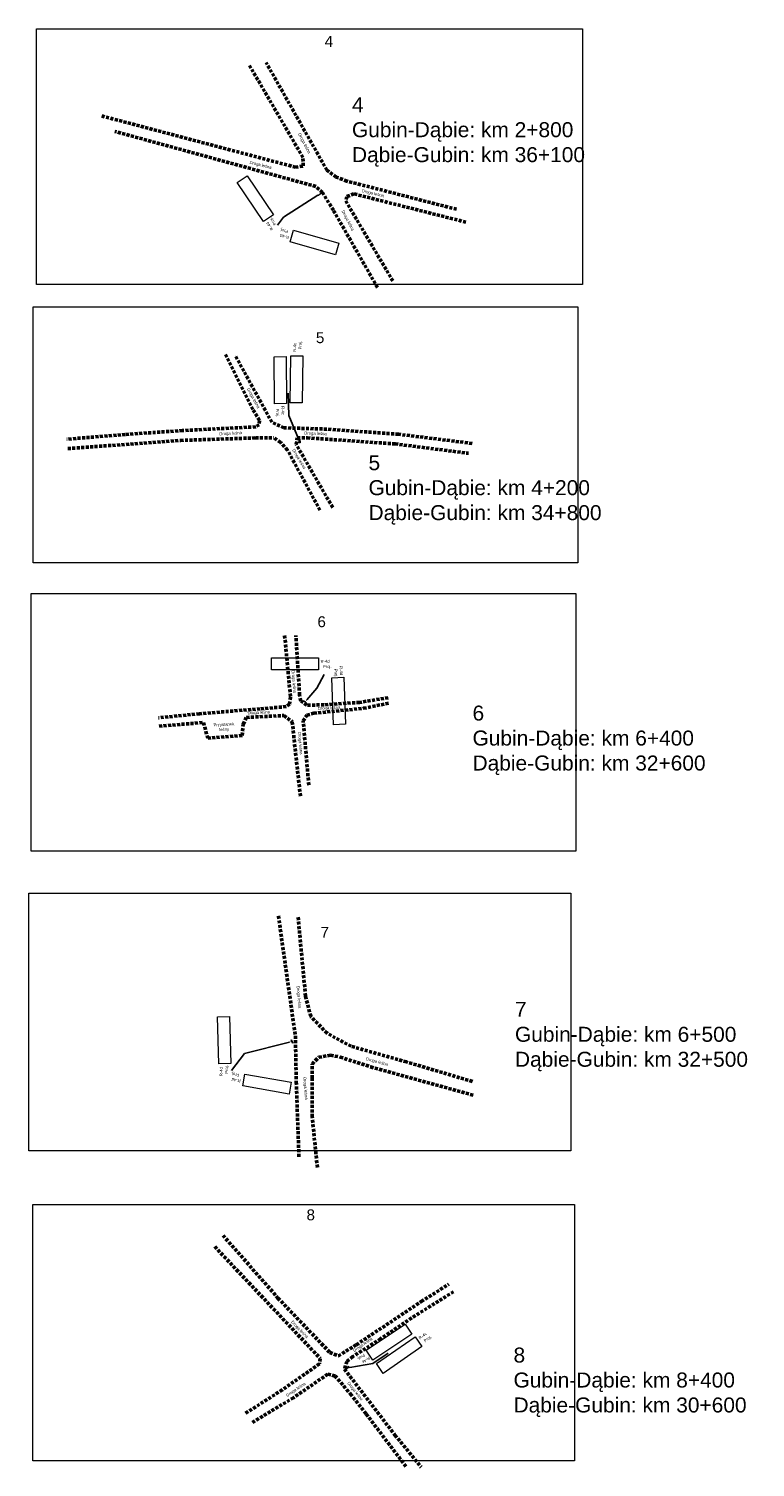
# Model space of a CAD drawing. Header units: millimetres. Extents: x -32728 to 3439, y -21222 to 1675.
# Tile 4 of 49: x 284 to 527, y -502 to -22. Entities that reach past the tile are written whole.
import ezdxf
from ezdxf import colors
from ezdxf.entities.mleader import LeaderData, LeaderLine
from ezdxf.math import Vec2, Vec3

# ---------------------------------------------------------------- set-up
doc = ezdxf.new("R2010")
doc.units = ezdxf.units.MM
doc.linetypes.add('2', pattern=[1.5, 1, -0.5])
doc.layers.add('0  podklady', color=250, linetype='Continuous', lineweight=5, plot=False)
doc.layers.add('0 pomoc', color=61, linetype='Continuous', lineweight=30, plot=False)
doc.layers.add('10 znaki pionowe projektowane', color=1, linetype='Continuous', lineweight=15)
doc.layers.add('2 krawedz jezdni', color=7, linetype='2', lineweight=50, true_color=0x000000)
doc.layers.add('4 wymiary', color=7, linetype='Continuous', lineweight=15, true_color=0x000000)
doc.styles.add('plan', font='arial.ttf', dxfattribs={"height": 1})
doc.styles.get("Standard").update_dxf_attribs({"font": 'arial.ttf'})
picture_1 = doc.add_image_def('image41.png', size_in_pixel=(1895, 887))
picture_2 = doc.add_image_def('image42.png', size_in_pixel=(1890, 888))
picture_3 = doc.add_image_def('image43.png', size_in_pixel=(1891, 894))
picture_4 = doc.add_image_def('image44.png', size_in_pixel=(1882, 895))
picture_5 = doc.add_image_def('image45.png', size_in_pixel=(1880, 889))
picture_6 = doc.add_image_def('image57.png', size_in_pixel=(2967, 756))
picture_7 = doc.add_image_def('image58.png', size_in_pixel=(2967, 756))
picture_8 = doc.add_image_def('image59.png', size_in_pixel=(2967, 756))
picture_9 = doc.add_image_def('image60.png', size_in_pixel=(2967, 756))
picture_10 = doc.add_image_def('image61.png', size_in_pixel=(2967, 756))
picture_11 = doc.add_image_def('image62.png', size_in_pixel=(2967, 756))
picture_12 = doc.add_image_def('image63.png', size_in_pixel=(2967, 756))
picture_13 = doc.add_image_def('image64.png', size_in_pixel=(2967, 756))
picture_14 = doc.add_image_def('image65.png', size_in_pixel=(2967, 756))
picture_15 = doc.add_image_def('image66.png', size_in_pixel=(2967, 756))

# ---------------------------------------------------------------- blocks, each defined once
blk = doc.blocks.new('Słupek')
h = blk.add_hatch(color=256)
h.paths.add_polyline_path([(-50, -5), (0, -5), (50, -5), (50, -10), (-50, -10)])
h.paths.add_polyline_path([(5, 0, 1), (-5, 0, 1)])
at = {"color": 7}
blk.add_lwpolyline([(-50, -5), (50, -5), (50, -10), (-50, -10)], close=True, dxfattribs=at)
blk.add_circle((0, 0), 5, dxfattribs=at)
blk = doc.blocks.new('P_Opis_Pionowe')
at = {"flags": 1}
for tag, p in [('Wielkość', (0, -1.2)), ('Aktywny', (0, -3.6)), ('Odblaskowość', (0, -2.4)), ('Ilość', (0, -4.8)), ('Dodatkowe', (0, -6)), ('Kilometraż', (0, -7.2)), ('NrDrogi', (0, -8.4))]:
    blk.add_attdef(tag, p, '', height=1, dxfattribs=at)
for tag, p in [('Symbol', (0, 0)), ('Stan', (5, 0))]:
    blk.add_attdef(tag, p, '', height=1)

msp = doc.modelspace()

# ---------------------------------------------------------------- linework, layer by layer
at = {"layer": '2 krawedz jezdni'}
for points in [[(426.823, -81.926), (390.199, -72.534), (386.621, -71.193), (383.491, -68.857), (363.216, -32.979)], [(308.305, -50.769), (372.946, -67.863), (375.57, -67.466), (375.49, -64.603), (357.601, -33.833)], [(400.376, -108.015), (385.667, -82.254), (382.01, -76.371), (379.783, -74.303), (312.678, -55.937)], [(429.953, -86.23), (392.505, -76.768), (390.12, -77.722), (389.802, -79.153), (405.624, -106.027)], [(349.597, -130.446), (358.914, -148.97), (360.996, -152.423), (360.832, -153.848), (359.722, -154.568), (335.288, -155.795), (316.171, -157.111), (296.616, -158.689)], [(432.026, -160.096), (407.418, -157.027), (383.522, -155.328), (369.163, -154.89), (365.107, -153.026), (352.83, -130.61)], [(296.96, -161.828), (334.612, -159.088), (359.659, -158.266), (365.783, -158.254)], [(381.199, -182.404), (370.381, -162.364), (368.063, -159.789), (365.783, -158.254)], [(385.434, -181.448), (373.272, -160.497), (373.586, -158.239)], [(373.586, -158.239), (376.89, -158.233), (406.267, -160.261), (430.766, -163.385)], [(369.397, -224.207), (371.332, -244.72), (371.056, -247.097), (369.895, -247.982), (361.159, -248.701), (340.923, -250.359), (327.266, -251.686)], [(404.008, -244.996), (394.388, -246.544), (382.556, -247.374), (376.751, -247.484), (374.815, -246.102), (374.373, -244.112), (373.157, -224.207)], [(377.447, -274.145), (375.589, -252.737), (376.806, -250.802), (379.128, -250.193), (395.77, -248.535), (404.064, -246.821)], [(327.488, -254.495), (342.305, -253.279), (343.687, -258.476), (355.243, -257.646), (355.519, -253.887), (356.625, -251.565), (369.176, -250.956), (371.916, -253.007), (374.675, -278.208)], [(367.312, -317.839), (372.969, -357.877), (373.271, -373.264), (374.176, -398.507)], [(432.128, -373.126), (410.103, -366.589), (391.599, -361.36), (383.554, -357.035), (378.123, -351.403), (376.363, -344.615), (373.849, -317.776)], [(380.31, -401.825), (378.601, -384.93), (378.601, -372.057), (378.576, -367.28), (380.776, -365.018), (384.735, -364.326), (387.941, -364.955), (398.108, -368.239), (432.693, -377.777)], [(348.807, -424.492), (367.149, -445.402), (384.472, -463.581), (387.328, -464.737), (393.346, -461.012), (415.032, -446.586), (424.25, -440.759)], [(346.043, -428.247), (381.255, -465.573), (381.008, -467.415), (368.589, -476.061), (356.169, -483.99)], [(425.827, -443.29), (411.831, -452.032), (401.466, -459.005), (392.152, -464.976), (390.2, -466.55), (389.383, -469.167), (406.243, -491.152), (415.032, -501.899)], [(409.921, -501.66), (396.594, -484.082), (391.693, -477.825), (386.29, -471.456), (383.782, -470.842), (372.329, -478.685), (358.62, -486.948)]]:
    msp.add_lwpolyline(points, dxfattribs=at)

# ---------------------------------------------------------------- block references
at = {"layer": '10 znaki pionowe projektowane'}
for p, xscale, yscale, zscale, rotation in [((381.178, -76.984), 0.01217587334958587, 0.01217587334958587, 0.01217587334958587, 218.1549872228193), ((374.364, -159.313), 0.01217587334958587, 0.01217587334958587, 0.01217587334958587, 274.3465542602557), ((374.369, -159.317), 0.01217587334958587, 0.01217587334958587, 0.01217587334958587, 93.89541571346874), ((376.23, -246.305), 0.01217587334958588, 0.01217587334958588, 0.01217587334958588, 320.2522080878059), ((371.774, -359.788), 0.01217587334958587, 0.01217587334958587, 0.01217587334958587, 110.0089380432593), ((390.366, -468.723), 0.01217587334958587, 0.01217587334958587, 0.01217587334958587, 218.1950244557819), ((390.365, -468.729), 0.01217587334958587, 0.01217587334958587, 0.01217587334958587, 37.74388590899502)]:
    msp.add_blockref('Słupek', p, dxfattribs=dict(at, xscale=xscale, yscale=yscale, zscale=zscale, rotation=rotation))
ref = msp.add_blockref('P_Opis_Pionowe', (365.659, -88.524), dxfattribs=dict(at, rotation=125.4253085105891))
ref.add_attrib('Symbol', 'R-4d', (365.659, -88.524), dxfattribs={"layer": '0', "height": 1, "rotation": 3725.42531})
ref.add_attrib('Stan', 'Proj.', (366.654, -86.84), dxfattribs={"layer": '0', "height": 1, "rotation": 3725.42531})
ref = msp.add_blockref('P_Opis_Pionowe', (370.922, -90.872), dxfattribs=dict(at, rotation=165.4254307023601))
ref.add_attrib('Symbol', 'R-4d', (370.922, -90.872), dxfattribs={"layer": '0', "height": 1, "rotation": 3405.42543})
ref.add_attrib('Stan', 'Proj.', (370.601, -88.942), dxfattribs={"layer": '0', "height": 1, "rotation": 3405.42543})
ref = msp.add_blockref('P_Opis_Pionowe', (373.221, -129.494), dxfattribs=dict(at, rotation=89.04408389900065))
ref.add_attrib('Symbol', 'R-4c', (373.221, -129.494), dxfattribs={"layer": '0', "height": 1, "rotation": 2969.04408})
ref.add_attrib('Stan', 'Proj.', (375.021, -128.728), dxfattribs={"layer": '0', "height": 1, "rotation": 2969.04408})
ref = msp.add_blockref('P_Opis_Pionowe', (368.31, -147.652), dxfattribs=dict(at, rotation=270.1049955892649))
ref.add_attrib('Symbol', 'R-4c', (368.31, -147.652), dxfattribs={"layer": '0', "height": 1, "rotation": 3150.105})
ref.add_attrib('Stan', 'Proj.', (366.525, -148.451), dxfattribs={"layer": '0', "height": 1, "rotation": 3150.105})
ref = msp.add_blockref('P_Opis_Pionowe', (381.377, -233.358), dxfattribs=dict(at, rotation=0.9139321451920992))
ref.add_attrib('Symbol', 'R-4d', (381.377, -233.358), dxfattribs={"layer": '0', "height": 1, "rotation": 4320.91393})
ref.add_attrib('Stan', 'Proj.', (382.202, -235.132), dxfattribs={"layer": '0', "height": 1, "rotation": 4320.91393})
ref = msp.add_blockref('P_Opis_Pionowe', (387.723, -234.461), dxfattribs=dict(at, rotation=273.0955735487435))
ref.add_attrib('Symbol', 'R-4d', (387.723, -234.461), dxfattribs={"layer": '0', "height": 1, "rotation": 4233.09557})
ref.add_attrib('Stan', 'Proj.', (385.981, -235.352), dxfattribs={"layer": '0', "height": 1, "rotation": 4233.09557})
ref = msp.add_blockref('P_Opis_Pionowe', (348.736, -371.335), dxfattribs=dict(at, rotation=90.75599422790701))
ref.add_attrib('Symbol', 'R-4d', (348.736, -371.335), dxfattribs={"layer": '0', "height": 1, "rotation": 5130.75599})
ref.add_attrib('Stan', 'Proj.', (350.512, -370.515), dxfattribs={"layer": '0', "height": 1, "rotation": 5130.75599})
ref = msp.add_blockref('P_Opis_Pionowe', (354.764, -372.454), dxfattribs=dict(at, rotation=169.1105149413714))
ref.add_attrib('Symbol', 'R-4d', (354.764, -372.454), dxfattribs={"layer": '0', "height": 1, "rotation": 4849.11051})
ref.add_attrib('Stan', 'Proj.', (354.319, -370.549), dxfattribs={"layer": '0', "height": 1, "rotation": 4849.11051})
ref = msp.add_blockref('P_Opis_Pionowe', (414.618, -459.263), dxfattribs=dict(at, rotation=35.87595384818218))
ref.add_attrib('Symbol', 'R-4c', (414.618, -459.263), dxfattribs={"layer": '0', "height": 1, "rotation": 2915.87595})
ref.add_attrib('Stan', 'Proj.', (416.311, -460.244), dxfattribs={"layer": '0', "height": 1, "rotation": 2915.87595})
ref = msp.add_blockref('P_Opis_Pionowe', (397.497, -464.91), dxfattribs=dict(at, rotation=214.8495920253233))
ref.add_attrib('Symbol', 'R-4c', (397.497, -464.91), dxfattribs={"layer": '0', "height": 1, "rotation": 2734.84959})
ref.add_attrib('Stan', 'Proj.', (395.822, -463.899), dxfattribs={"layer": '0', "height": 1, "rotation": 2734.84959})

# ---------------------------------------------------------------- texts
at = {"layer": '0  podklady', "color": 1, "char_height": 3.636, "width": 51.91881, "attachment_point": 1}
for s, insert in [('4', (382.746, -24.071)), ('5', (379.824, -122.977)), ('6', (380.345, -217.812)), ('7', (381.387, -321.504)), ('8', (376.697, -415.818))]:
    msp.add_mtext(s, dxfattribs=dict(at, insert=insert))
at = {"layer": '0 pomoc', "color": 1, "char_height": 5, "width": 94.7938, "attachment_point": 1}
for s, insert in [('4\\PGubin-Dąbie: km 2+800\\PDąbie-Gubin: km 36+100', (391.872, -44.522)), ('5\\PGubin-Dąbie: km 4+200\\PDąbie-Gubin: km 34+800', (397.406, -164.036)), ('6\\PGubin-Dąbie: km 6+400\\PDąbie-Gubin: km 32+600', (432.146, -247.627)), ('7\\PGubin-Dąbie: km 6+500\\PDąbie-Gubin: km 32+500', (446.316, -346.528)), ('8\\PGubin-Dąbie: km 8+400\\PDąbie-Gubin: km 30+600', (445.839, -461.946))]:
    msp.add_mtext(s, dxfattribs=dict(at, insert=insert))
at = {"layer": '4 wymiary', "char_height": 1, "width": 16.73043, "attachment_point": 1, "style": 'plan'}
for s, insert, rotation in [('Droga leśna', (374.709, -56.306), 297.72604), ('Droga leśna', (357.818, -65.734), 346.40667), ('Droga leśna', (395.339, -75.178), 346.40667), ('Droga leśna', (389.237, -82.105), 297.72604), ('Droga leśna', (357.611, -141.435), 298.80847), ('Droga leśna', (347.555, -156.405), 3.31228), ('Droga leśna', (375.96, -156.121), 358.01523), ('Droga leśna', (372.731, -161.787), 300.92048), ('Droga leśna', (372.678, -235.793), 274.93957), ('Droga leśna', (356.951, -249.599), 3.31228), ('Droga leśna', (380.462, -248.081), 3.31228), ('\\pxqc;Przystanek\\Pleśny', (340.705, -253.885), 3.31228), ('Droga leśna', (374.843, -256.395), 274.93957), ('Droga leśna', (374.372, -341.145), 274.93957), ('Droga leśna', (396.749, -364.994), 344.88347), ('Droga leśna', (376.564, -371.615), 274.93957), ('Droga leśna', (372.145, -452.797), 314.40489), ('Droga leśna', (392.061, -462.667), 34.39824), ('Droga leśna', (369.734, -477.639), 34.39824), ('Droga leśna', (391.017, -473.219), 308.32415)]:
    msp.add_mtext(s, dxfattribs=dict(at, insert=insert, rotation=rotation))

# ---------------------------------------------------------------- pictures from other files: only their frames are drawn
at = {"layer": '0  podklady'}
image = msp.add_image(picture_1, insert=(286.548, -107.01), size_in_units=(182.329, 85.344), rotation=0, dxfattribs=at)
image.dxf.flags = 7
image = msp.add_image(picture_2, insert=(285.451, -199.914), size_in_units=(181.848, 85.44), rotation=0, dxfattribs=at)
image.dxf.flags = 7
image = msp.add_image(picture_3, insert=(284.687, -296.204), size_in_units=(181.944, 86.017), rotation=0, dxfattribs=at)
image.dxf.flags = 7
image = msp.add_image(picture_4, insert=(283.923, -396.315), size_in_units=(181.078, 86.113), rotation=0, dxfattribs=at)
image.dxf.flags = 7
image = msp.add_image(picture_5, insert=(285.291, -499.752), size_in_units=(180.886, 85.536), rotation=0, dxfattribs=at)
image.dxf.flags = 7
at = {"layer": '10 znaki pionowe projektowane'}
image = msp.add_image(picture_7, insert=(365.663, -83.799), size_in_units=(15.698, 4), rotation=123.98128, dxfattribs=at)
image.dxf.flags = 7
image = msp.add_image(picture_6, insert=(387.477, -93.264), size_in_units=(15.698, 4), rotation=163.9814, dxfattribs=at)
image.dxf.flags = 7
image = msp.add_image(picture_8, insert=(365.853, -131.144), size_in_units=(15.698, 4), rotation=-89.53795, dxfattribs=at)
image.dxf.flags = 7
image = msp.add_image(picture_9, insert=(375.27, -146.589), size_in_units=(15.698, 4), rotation=89.40114, dxfattribs=at)
image.dxf.flags = 7
image = msp.add_image(picture_11, insert=(365.05, -235.691), size_in_units=(15.698, 4), rotation=0, dxfattribs=at)
image.dxf.flags = 7
image = msp.add_image(picture_10, insert=(385.138, -238.335), size_in_units=(15.698, 4), rotation=-87.81836, dxfattribs=at)
image.dxf.flags = 7
image = msp.add_image(picture_13, insert=(351.394, -367.121), size_in_units=(15.698, 4), rotation=91.70491, dxfattribs=at)
image.dxf.flags = 7
image = msp.add_image(picture_12, insert=(371.582, -373.385), size_in_units=(15.698, 4), rotation=170.05943, dxfattribs=at)
image.dxf.flags = 7
image = msp.add_image(picture_14, insert=(409.68, -454.118), size_in_units=(15.698, 4), rotation=-146.30993, dxfattribs=at)
image.dxf.flags = 7
image = msp.add_image(picture_15, insert=(402.309, -470.577), size_in_units=(15.698, 4), rotation=34.71643, dxfattribs=at)
image.dxf.flags = 7

# ---------------------------------------------------------------- leaders
ml = msp.add_multileader_mtext('Standard', dxfattribs=at)
ml.set_content('', color=256)
ml.set_leader_properties()
ml.build(insert=Vec2(0, 0))
ml.multileader.update_dxf_attribs({"has_dogleg": 0, "arrow_head_size": 0.8})
ctx = ml.context
ctx.base_point, ctx.char_height, ctx.arrow_head_size, ctx.landing_gap_size, ctx.plane_origin, ctx.plane_x_axis, ctx.plane_y_axis = Vec3(366.953, -87.253), 0.8, 0.8, 0.4, Vec3(519.791, 15.635), Vec3(-0.9982488, -0.0591555), Vec3(0.0591555, -0.9982488)
notes = []
notes.append((ctx, [(0, (1, 1, 0), (374.939, -86.78), (-0.9982488, -0.0591555), 8, [(0, [(381.163, -76.835), (368.963, -84.56)], 256, [])])]))
ctx.mtext.insert, ctx.mtext.text_direction, ctx.mtext.rotation, ctx.mtext.flow_direction = Vec3(366.577, -87.676), Vec3(-0.9982488, -0.0591555), 3.2007827, 5
ml = msp.add_multileader_mtext('Standard', dxfattribs=at)
ml.set_content('', color=256)
ml.set_leader_properties()
ml.build(insert=Vec2(0, 0))
ml.multileader.update_dxf_attribs({"has_dogleg": 0, "arrow_head_size": 0.8})
ctx = ml.context
ctx.base_point, ctx.char_height, ctx.arrow_head_size, ctx.landing_gap_size, ctx.plane_origin, ctx.plane_x_axis, ctx.plane_y_axis = Vec3(369.923, -142.957), 0.8, 0.8, 0.4, Vec3(213.44, -164.427), Vec3(0.8696059, -0.4937465), Vec3(0.4937465, 0.8696059)
ctx.text_align_type = 2
notes.append((ctx, [(0, (1, 1, 0), (372.01, -144.141), (-0.8696059, 0.4937465), 1.6, [(0, [(374.361, -159.336), (370.797, -150.77)], 256, [])])]))
ctx.mtext.insert, ctx.mtext.text_direction, ctx.mtext.rotation, ctx.mtext.alignment, ctx.mtext.flow_direction = Vec3(370.469, -142.806), Vec3(0.8696059, -0.4937465), 5.7667925, 3, 5
ml = msp.add_multileader_mtext('Standard', dxfattribs=at)
ml.set_content('', color=256)
ml.set_leader_properties()
ml.build(insert=Vec2(0, 0))
ml.multileader.update_dxf_attribs({"has_dogleg": 0, "arrow_head_size": 0.8})
ctx = ml.context
ctx.base_point, ctx.char_height, ctx.arrow_head_size, ctx.landing_gap_size, ctx.plane_origin, ctx.plane_x_axis, ctx.plane_y_axis = Vec3(382.64, -237.282), 0.8, 0.8, 0.4, Vec3(219.344, -282.176), Vec3(0.9480815, -0.3180274), Vec3(0.3180274, 0.9480815)
notes.append((ctx, [(0, (1, 1, 0), (381.124, -236.773), (0.9480815, -0.3180274), 1.6, [(0, [(376.31, -246.355), (380.166, -241.809)], 256, [])])]))
ctx.mtext.insert, ctx.mtext.text_direction, ctx.mtext.rotation, ctx.mtext.flow_direction = Vec3(383.147, -237.03), Vec3(0.9480815, -0.3180274), 5.9595372, 5
ml = msp.add_multileader_mtext('Standard', dxfattribs=at)
ml.set_content('', color=256)
ml.set_leader_properties()
ml.build(insert=Vec2(0, 0))
ml.multileader.update_dxf_attribs({"has_dogleg": 0, "arrow_head_size": 0.8})
ctx = ml.context
ctx.base_point, ctx.char_height, ctx.arrow_head_size, ctx.landing_gap_size, ctx.plane_origin, ctx.plane_x_axis, ctx.plane_y_axis = Vec3(351.691, -369.431), 0.8, 0.8, 0.4, Vec3(525.342, -311.42), Vec3(-0.9706126, 0.2406472), Vec3(-0.2406472, -0.9706126)
notes.append((ctx, [(0, (1, 1, 0), (353.244, -369.816), (-0.9706126, 0.2406472), 1.6, [(0, [(371.771, -359.765), (355.993, -363.811)], 256, [])])]))
ctx.mtext.insert, ctx.mtext.text_direction, ctx.mtext.rotation, ctx.mtext.flow_direction = Vec3(351.206, -369.723), Vec3(-0.9706126, 0.2406472), 2.89856, 5
ml = msp.add_multileader_mtext('Standard', dxfattribs=at)
ml.set_content('', color=256)
ml.set_leader_properties()
ml.build(insert=Vec2(0, 0))
ml.multileader.update_dxf_attribs({"has_dogleg": 0, "arrow_head_size": 0.8})
ctx = ml.context
ctx.base_point, ctx.char_height, ctx.arrow_head_size, ctx.landing_gap_size, ctx.plane_origin, ctx.plane_x_axis, ctx.plane_y_axis = Vec3(403.888, -463.011), 0.8, 0.8, 0.4, Vec3(296.485, -337.921), Vec3(0.0743059, -0.9972355), Vec3(0.9972355, 0.0743059)
ctx.text_align_type = 2
notes.append((ctx, [(0, (1, 1, 0), (404.066, -465.405), (-0.0743059, 0.9972355), 1.6, [(0, [(390.346, -468.733), (398.899, -467.275)], 256, [])])]))
ctx.mtext.insert, ctx.mtext.text_direction, ctx.mtext.rotation, ctx.mtext.alignment, ctx.mtext.flow_direction = Vec3(404.316, -463.381), Vec3(0.0743059, -0.9972355), 4.7867634, 3, 5
for ctx, leaders in notes:
    for number, flags, end, landing, length, lines in leaders:
        leader = LeaderData()
        leader.index, (leader.has_last_leader_line, leader.has_dogleg_vector, leader.attachment_direction) = number, flags
        leader.last_leader_point, leader.dogleg_vector, leader.dogleg_length = Vec3(end), Vec3(landing), length
        for number, points, colour, breaks in lines:
            line = LeaderLine()
            line.index, line.vertices, line.color, line.breaks = number, Vec3.list(points), colors.encode_raw_color(colour), breaks
            leader.lines.append(line)
        ctx.leaders.append(leader)

doc.saveas('drawing.dxf')
